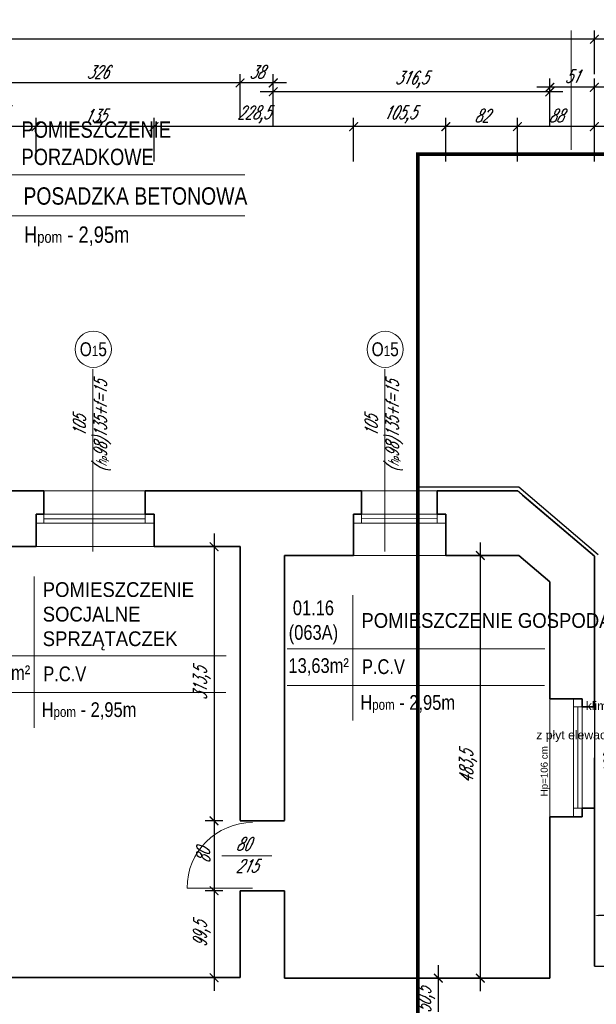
# Model space of a CAD drawing. Header units: millimetres. Extents: x 402 to 79005, y -7782 to 89952.
# Tile 231 of 256: x 25335 to 25995, y 36707 to 37833. Entities that reach past the tile are written whole.
import ezdxf
from ezdxf import colors
from ezdxf.entities.mleader import LeaderData, LeaderLine
from ezdxf.math import Vec2, Vec3

# ---------------------------------------------------------------- set-up
doc = ezdxf.new("R2010")
doc.units = ezdxf.units.MM
doc.header["$LTSCALE"] = 10
doc.linetypes.add('DASHED', pattern=[19.05, 12.7, -6.35])
doc.layers.get('0').update_dxf_attribs({"lineweight": 0})
doc.layers.get('Defpoints').update_dxf_attribs({"color": 253})
for name, color, linetype, lineweight in [('01 parter - ściany', 253, 'Continuous', 35), ('03-01_okna', 253, 'Continuous', 15), ('03_drzwi', 253, 'Continuous', 15), ('04-1_widok', 253, 'Continuous', 5), ('05-01_wymiary', 253, 'Continuous', 5), ('05-03_opis', 253, 'Continuous', 5), ('0_A_GRANICA OPRACOWANIA', 1, 'Continuous', 0), ('0_A_WYMIAROWANIE', 1, 'Continuous', 5), ('0_A_ŚCIANY ', 253, 'Continuous', 30), ('0_OPISY', 1, 'Continuous', 0)]:
    doc.layers.add(name, color=color, linetype=linetype, lineweight=lineweight)
doc.styles.add('ariel', font='ARIAL.TTF', dxfattribs={"width": 0.8})
doc.styles.add('ariel_wym', font='simplex.shx', dxfattribs={"width": 0.65, "oblique": 25})
doc.styles.add('SIMPLEXD', font='simplex.shx', dxfattribs={"width": 0.6})
doc.styles.get("Standard").update_dxf_attribs({"font": 'arial.ttf'})
doc.dimstyles.new('1-100', dxfattribs={"dimtxt": 16, "dimasz": 5, "dimexe": 0, "dimexo": 0, "dimgap": 5, "dimtad": 1, "dimdec": 1, "dimtxsty": 'SIMPLEXD', "dimcen": 5, "dimclrt": 256, "dimadec": 0, "dimazin": 0, "dimtfac": 1, "dimtdec": 0, "dimtix": 1, "dimtmove": 1, "dimatfit": 3, "dimldrblk": 'LP', "dimfxl": 0, "dimarcsym": 0})
doc.dimstyles.new('ariel 50', dxfattribs={"dimtxt": 15, "dimasz": 10, "dimexe": 10, "dimexo": 0, "dimgap": 5, "dimtad": 1, "dimdec": 1, "dimrnd": 0.5, "dimtxsty": 'ariel_wym', "dimblk": 'ARCHTICK', "dimcen": 2.5, "dimdle": 15, "dimazin": 0, "dimtfac": 1, "dimtdec": 1, "dimtix": 1, "dimtmove": 0, "dimatfit": 3, "dimldrblk": 'DOT', "dimfxl": 0, "dimarcsym": 0})
doc.dimstyles.new('ariel 50 wnętrze', dxfattribs={"dimtxt": 15, "dimasz": 10, "dimexe": 10, "dimexo": 0, "dimgap": 5, "dimtad": 1, "dimdec": 1, "dimrnd": 0.5, "dimtxsty": 'ariel_wym', "dimblk": 'ARCHTICK', "dimcen": 2.5, "dimdle": 15, "dimazin": 0, "dimtfac": 1, "dimtdec": 1, "dimtix": 1, "dimtmove": 0, "dimatfit": 3, "dimldrblk": 'DOT', "dimfxl": 0, "dimarcsym": 0})

# ---------------------------------------------------------------- blocks, each defined once
blk = doc.blocks.new('_ArchTick')
at = {"color": 0, "linetype": 'ByBlock', "const_width": 0.15}
blk.add_lwpolyline([(-0.5, -0.5), (0.5, 0.5)], dxfattribs=at)
blk = doc.blocks.new('*D160')
at = {"layer": '05-01_wymiary', "color": 0, "lineweight": -2}
for p, q in [((25904.6, 37670.5), (25904.6, 37720.5)), ((25992.7, 37670.5), (25992.7, 37720.5)), ((26007.7, 37710.5), (25889.6, 37710.5))]:
    blk.add_line(p, q, dxfattribs=at)
at = {"layer": 'Defpoints', "color": 0, "lineweight": 0}
for p in [(25904.6, 37710.5), (25904.6, 37294), (25992.7, 37219.1)]:
    blk.add_point(p, dxfattribs=at)
at = {"layer": '05-01_wymiary', "color": 0, "lineweight": -2, "xscale": 10, "yscale": 10, "zscale": 10, "rotation": 180}
blk.add_blockref('_ArchTick', (25904.6, 37710.5), dxfattribs=at)
at = {"layer": '05-01_wymiary', "color": 0, "lineweight": -2, "xscale": 10, "yscale": 10, "zscale": 10}
blk.add_blockref('_ArchTick', (25992.7, 37710.5), dxfattribs=at)
at = {"layer": '05-01_wymiary', "color": 0, "insert": (25948.7, 37723), "char_height": 15, "attachment_point": 5, "style": 'ariel_wym'}
blk.add_mtext('88', dxfattribs=at)
blk = doc.blocks.new('_Dot')
at = {"color": 0, "linetype": 'ByBlock', "lineweight": -2}
blk.add_line((-0.5, 0), (-1, 0), dxfattribs=at)
at = {"color": 0, "linetype": 'ByBlock', "const_width": 0.5}
blk.add_lwpolyline([(-0.25, 0, 1), (0.25, 0, 1)], format="xyb", close=True, dxfattribs=at)
blk = doc.blocks.new('*D161')
at = {"layer": '05-01_wymiary', "color": 0, "lineweight": -2}
for p, q in [((25822.8, 37670.5), (25822.8, 37720.5)), ((25904.6, 37670.5), (25904.6, 37720.5)), ((25919.6, 37710.5), (25807.8, 37710.5))]:
    blk.add_line(p, q, dxfattribs=at)
at = {"layer": 'Defpoints', "color": 0, "lineweight": 0}
for p in [(25822.8, 37710.5), (25904.6, 37294), (25822.8, 37219.9)]:
    blk.add_point(p, dxfattribs=at)
at = {"layer": '05-01_wymiary', "color": 0, "lineweight": -2, "xscale": 10, "yscale": 10, "zscale": 10, "rotation": 180}
blk.add_blockref('_ArchTick', (25822.8, 37710.5), dxfattribs=at)
at = {"layer": '05-01_wymiary', "color": 0, "lineweight": -2, "xscale": 10, "yscale": 10, "zscale": 10}
blk.add_blockref('_ArchTick', (25904.6, 37710.5), dxfattribs=at)
at = {"layer": '05-01_wymiary', "color": 0, "insert": (25863.7, 37723), "char_height": 15, "attachment_point": 5, "style": 'ariel_wym'}
blk.add_mtext('82', dxfattribs=at)
blk = doc.blocks.new('*D162')
at = {"layer": '05-01_wymiary', "color": 0, "lineweight": -2}
for p, q in [((25717.2, 37670.5), (25717.2, 37720.5)), ((25822.8, 37670.5), (25822.8, 37720.5)), ((25837.8, 37710.5), (25702.2, 37710.5))]:
    blk.add_line(p, q, dxfattribs=at)
at = {"layer": 'Defpoints', "color": 0, "lineweight": 0}
for p in [(25717.2, 37710.5), (25717.2, 37220), (25822.8, 37219.9)]:
    blk.add_point(p, dxfattribs=at)
at = {"layer": '05-01_wymiary', "color": 0, "lineweight": -2, "xscale": 10, "yscale": 10, "zscale": 10, "rotation": 180}
blk.add_blockref('_ArchTick', (25717.2, 37710.5), dxfattribs=at)
at = {"layer": '05-01_wymiary', "color": 0, "lineweight": -2, "xscale": 10, "yscale": 10, "zscale": 10}
blk.add_blockref('_ArchTick', (25822.8, 37710.5), dxfattribs=at)
at = {"layer": '05-01_wymiary', "color": 0, "insert": (25770, 37724.4), "char_height": 15, "attachment_point": 5, "style": 'ariel_wym'}
blk.add_mtext('105,5', dxfattribs=at)
blk = doc.blocks.new('*D163')
at = {"layer": '05-01_wymiary', "color": 0, "lineweight": -2}
for p, q in [((25488.8, 37670.5), (25488.8, 37720.5)), ((25717.2, 37670.5), (25717.2, 37720.5)), ((25732.2, 37710.5), (25473.8, 37710.5))]:
    blk.add_line(p, q, dxfattribs=at)
at = {"layer": 'Defpoints', "color": 0}
for p in [(25488.8, 37710.5), (25488.8, 37230), (25717.2, 37220)]:
    blk.add_point(p, dxfattribs=at)
at = {"layer": '05-01_wymiary', "color": 0, "lineweight": -2, "xscale": 10, "yscale": 10, "zscale": 10, "rotation": 180}
blk.add_blockref('_ArchTick', (25488.8, 37710.5), dxfattribs=at)
at = {"layer": '05-01_wymiary', "color": 0, "lineweight": -2, "xscale": 10, "yscale": 10, "zscale": 10}
blk.add_blockref('_ArchTick', (25717.2, 37710.5), dxfattribs=at)
at = {"layer": '05-01_wymiary', "color": 0, "insert": (25603, 37724.4), "char_height": 15, "attachment_point": 5, "style": 'ariel_wym'}
blk.add_mtext('228,5', dxfattribs=at)
blk = doc.blocks.new('*D164')
at = {"layer": '05-01_wymiary', "color": 0, "lineweight": -2}
for p, q in [((25353.8, 37670.5), (25353.8, 37720.5)), ((25488.8, 37670.5), (25488.8, 37720.5)), ((25503.8, 37710.5), (25338.8, 37710.5))]:
    blk.add_line(p, q, dxfattribs=at)
at = {"layer": 'Defpoints', "color": 0}
for p in [(25353.8, 37710.5), (25353.8, 37230), (25488.8, 37230)]:
    blk.add_point(p, dxfattribs=at)
at = {"layer": '05-01_wymiary', "color": 0, "lineweight": -2, "xscale": 10, "yscale": 10, "zscale": 10, "rotation": 180}
blk.add_blockref('_ArchTick', (25353.8, 37710.5), dxfattribs=at)
at = {"layer": '05-01_wymiary', "color": 0, "lineweight": -2, "xscale": 10, "yscale": 10, "zscale": 10}
blk.add_blockref('_ArchTick', (25488.8, 37710.5), dxfattribs=at)
at = {"layer": '05-01_wymiary', "color": 0, "insert": (25421.3, 37723), "char_height": 15, "attachment_point": 5, "style": 'ariel_wym'}
blk.add_mtext('135', dxfattribs=at)
blk = doc.blocks.new('*D165')
at = {"layer": '05-01_wymiary', "color": 0, "lineweight": -2}
for p, q in [((25261.2, 37670.5), (25261.2, 37720.5)), ((25353.8, 37670.5), (25353.8, 37720.5)), ((25368.8, 37710.5), (25246.2, 37710.5))]:
    blk.add_line(p, q, dxfattribs=at)
at = {"layer": 'Defpoints', "color": 0}
for p in [(25261.2, 37710.5), (25261.2, 37294), (25353.8, 37230)]:
    blk.add_point(p, dxfattribs=at)
at = {"layer": '05-01_wymiary', "color": 0, "lineweight": -2, "xscale": 10, "yscale": 10, "zscale": 10, "rotation": 180}
blk.add_blockref('_ArchTick', (25261.2, 37710.5), dxfattribs=at)
at = {"layer": '05-01_wymiary', "color": 0, "lineweight": -2, "xscale": 10, "yscale": 10, "zscale": 10}
blk.add_blockref('_ArchTick', (25353.8, 37710.5), dxfattribs=at)
at = {"layer": '05-01_wymiary', "color": 0, "insert": (25307.5, 37724.4), "char_height": 15, "attachment_point": 5, "style": 'ariel_wym'}
blk.add_mtext('92,5', dxfattribs=at)
blk = doc.blocks.new('*D176')
at = {"layer": '05-01_wymiary', "color": 0, "lineweight": -2}
for p, q in [((25941.7, 37715.5), (25941.7, 37765.5)), ((25992.7, 37715.5), (25992.7, 37765.5)), ((26007.7, 37755.5), (25926.7, 37755.5))]:
    blk.add_line(p, q, dxfattribs=at)
at = {"layer": 'Defpoints', "color": 0, "lineweight": 0}
for p in [(25941.7, 37755.5), (25992.7, 37219.1), (25941.7, 37189.7)]:
    blk.add_point(p, dxfattribs=at)
at = {"layer": '05-01_wymiary', "color": 0, "lineweight": -2, "xscale": 10, "yscale": 10, "zscale": 10, "rotation": 180}
blk.add_blockref('_ArchTick', (25941.7, 37755.5), dxfattribs=at)
at = {"layer": '05-01_wymiary', "color": 0, "lineweight": -2, "xscale": 10, "yscale": 10, "zscale": 10}
blk.add_blockref('_ArchTick', (25992.7, 37755.5), dxfattribs=at)
at = {"layer": '05-01_wymiary', "color": 0, "insert": (25967.2, 37768), "char_height": 15, "attachment_point": 5, "style": 'ariel_wym'}
blk.add_mtext('51', dxfattribs=at)
blk = doc.blocks.new('*D177')
at = {"layer": '05-01_wymiary', "color": 0, "lineweight": -2}
for p, q in [((25625.2, 37710.4), (25625.2, 37760.4)), ((25941.7, 37710.4), (25941.7, 37760.4)), ((25956.7, 37750.4), (25610.2, 37750.4))]:
    blk.add_line(p, q, dxfattribs=at)
at = {"layer": 'Defpoints', "color": 0, "lineweight": 0}
for p in [(25625.2, 37750.4), (25625.2, 37219.9), (25941.7, 37189.7)]:
    blk.add_point(p, dxfattribs=at)
at = {"layer": '05-01_wymiary', "color": 0, "lineweight": -2, "xscale": 10, "yscale": 10, "zscale": 10, "rotation": 180}
blk.add_blockref('_ArchTick', (25625.2, 37750.4), dxfattribs=at)
at = {"layer": '05-01_wymiary', "color": 0, "lineweight": -2, "xscale": 10, "yscale": 10, "zscale": 10}
blk.add_blockref('_ArchTick', (25941.7, 37750.4), dxfattribs=at)
at = {"layer": '05-01_wymiary', "color": 0, "insert": (25783.4, 37764.3), "char_height": 15, "attachment_point": 5, "style": 'ariel_wym'}
blk.add_mtext('316,5', dxfattribs=at)
blk = doc.blocks.new('*D178')
at = {"layer": '05-01_wymiary', "color": 0, "lineweight": -2}
for p, q in [((25587.2, 37720.5), (25587.2, 37770.5)), ((25625.2, 37720.5), (25625.2, 37770.5)), ((25640.2, 37760.5), (25572.2, 37760.5))]:
    blk.add_line(p, q, dxfattribs=at)
at = {"layer": 'Defpoints', "color": 0}
for p in [(25587.2, 37760.5), (25587.2, 37230), (25625.2, 37219.9)]:
    blk.add_point(p, dxfattribs=at)
at = {"layer": '05-01_wymiary', "color": 0, "lineweight": -2, "xscale": 10, "yscale": 10, "zscale": 10, "rotation": 180}
blk.add_blockref('_ArchTick', (25587.2, 37760.5), dxfattribs=at)
at = {"layer": '05-01_wymiary', "color": 0, "lineweight": -2, "xscale": 10, "yscale": 10, "zscale": 10}
blk.add_blockref('_ArchTick', (25625.2, 37760.5), dxfattribs=at)
at = {"layer": '05-01_wymiary', "color": 0, "insert": (25606.2, 37773), "char_height": 15, "attachment_point": 5, "style": 'ariel_wym'}
blk.add_mtext('38', dxfattribs=at)
blk = doc.blocks.new('*D179')
at = {"layer": '05-01_wymiary', "color": 0, "lineweight": -2}
for p, q in [((25261.2, 37720.5), (25261.2, 37770.5)), ((25587.2, 37720.5), (25587.2, 37770.5)), ((25602.2, 37760.5), (25246.2, 37760.5))]:
    blk.add_line(p, q, dxfattribs=at)
at = {"layer": 'Defpoints', "color": 0}
for p in [(25261.2, 37760.5), (25261.2, 37294), (25587.2, 37230)]:
    blk.add_point(p, dxfattribs=at)
at = {"layer": '05-01_wymiary', "color": 0, "lineweight": -2, "xscale": 10, "yscale": 10, "zscale": 10, "rotation": 180}
blk.add_blockref('_ArchTick', (25261.2, 37760.5), dxfattribs=at)
at = {"layer": '05-01_wymiary', "color": 0, "lineweight": -2, "xscale": 10, "yscale": 10, "zscale": 10}
blk.add_blockref('_ArchTick', (25587.2, 37760.5), dxfattribs=at)
at = {"layer": '05-01_wymiary', "color": 0, "insert": (25424.2, 37773), "char_height": 15, "attachment_point": 5, "style": 'ariel_wym'}
blk.add_mtext('326', dxfattribs=at)
blk = doc.blocks.new('*D186')
at = {"layer": '05-01_wymiary', "color": 0, "lineweight": -2}
for p, q in [((26007.7, 37810.5), (23878.7, 37810.5)), ((23893.7, 37770.5), (23893.7, 37820.5)), ((25992.7, 37770.5), (25992.7, 37820.5))]:
    blk.add_line(p, q, dxfattribs=at)
at = {"layer": 'Defpoints', "color": 0, "lineweight": 0}
for p in [(23893.7, 37810.5), (23893.7, 37254.1), (25992.7, 37219.1)]:
    blk.add_point(p, dxfattribs=at)
at = {"layer": '05-01_wymiary', "color": 0, "lineweight": -2, "xscale": 10, "yscale": 10, "zscale": 10, "rotation": 180}
blk.add_blockref('_ArchTick', (23893.7, 37810.5), dxfattribs=at)
at = {"layer": '05-01_wymiary', "color": 0, "lineweight": -2, "xscale": 10, "yscale": 10, "zscale": 10}
blk.add_blockref('_ArchTick', (25992.7, 37810.5), dxfattribs=at)
at = {"layer": '05-01_wymiary', "color": 0, "insert": (24943.2, 37823), "char_height": 15, "attachment_point": 5, "style": 'ariel_wym'}
blk.add_mtext('2099', dxfattribs=at)
blk = doc.blocks.new('*D867')
at = {"layer": '05-01_wymiary', "color": 0, "lineweight": -2}
for p, q in [((25557.5, 37245), (25557.5, 36901.4)), ((25567.5, 37230), (25547.5, 37230)), ((25567.5, 36916.4), (25547.5, 36916.4))]:
    blk.add_line(p, q, dxfattribs=at)
at = {"layer": 'Defpoints', "color": 0}
for p in [(25587.2, 37230), (25557.5, 36916.4), (25587.2, 36916.4)]:
    blk.add_point(p, dxfattribs=at)
at = {"layer": '05-01_wymiary', "color": 0, "lineweight": -2, "xscale": 10, "yscale": 10, "zscale": 10}
for p, rotation in [((25557.5, 37230), 90), ((25557.5, 36916.4), 270)]:
    blk.add_blockref('_ArchTick', p, dxfattribs=dict(at, rotation=rotation))
at = {"layer": '05-01_wymiary', "color": 0, "insert": (25543.6, 37073.2), "char_height": 15, "attachment_point": 5, "rotation": 90, "style": 'ariel_wym'}
blk.add_mtext('313,5', dxfattribs=at)
blk = doc.blocks.new('*D868')
at = {"layer": '05-01_wymiary', "color": 0, "lineweight": -2}
for p, q in [((25557.5, 36931.4), (25557.5, 36821.4)), ((25567.5, 36916.4), (25547.5, 36916.4)), ((25567.5, 36836.4), (25547.5, 36836.4))]:
    blk.add_line(p, q, dxfattribs=at)
at = {"layer": 'Defpoints', "color": 0}
for p in [(25587.2, 36916.4), (25557.5, 36836.4), (25587.2, 36836.4)]:
    blk.add_point(p, dxfattribs=at)
at = {"layer": '05-01_wymiary', "color": 0, "lineweight": -2, "xscale": 10, "yscale": 10, "zscale": 10}
for p, rotation in [((25557.5, 36916.4), 90), ((25557.5, 36836.4), 270)]:
    blk.add_blockref('_ArchTick', p, dxfattribs=dict(at, rotation=rotation))
at = {"layer": '05-01_wymiary', "color": 0, "insert": (25545, 36876.4), "char_height": 15, "attachment_point": 5, "rotation": 90, "style": 'ariel_wym'}
blk.add_mtext('80', dxfattribs=at)
blk = doc.blocks.new('*D869')
at = {"layer": '05-01_wymiary', "color": 0, "lineweight": -2}
for p, q in [((25862.2, 36721.4), (25862.2, 37234.9)), ((25872.2, 37219.9), (25852.2, 37219.9)), ((25872.2, 36736.4), (25852.2, 36736.4))]:
    blk.add_line(p, q, dxfattribs=at)
at = {"layer": 'Defpoints', "color": 0, "lineweight": 0}
for p in [(25862.2, 37219.9), (25874, 37219.9), (25941.7, 36736.4)]:
    blk.add_point(p, dxfattribs=at)
at = {"layer": '05-01_wymiary', "color": 0, "lineweight": -2, "xscale": 10, "yscale": 10, "zscale": 10}
for p, rotation in [((25862.2, 37219.9), 90), ((25862.2, 36736.4), 270)]:
    blk.add_blockref('_ArchTick', p, dxfattribs=dict(at, rotation=rotation))
at = {"layer": '05-01_wymiary', "color": 0, "insert": (25848.3, 36978.2), "char_height": 15, "attachment_point": 5, "rotation": 90, "style": 'ariel_wym'}
blk.add_mtext('483,5', dxfattribs=at)
blk = doc.blocks.new('*D352')
at = {"layer": '05-01_wymiary', "color": 0, "lineweight": -2}
for p, q in [((25814.1, 36751.4), (25814.1, 36671)), ((25824.1, 36736.4), (25804.1, 36736.4)), ((25824.1, 36686), (25804.1, 36686))]:
    blk.add_line(p, q, dxfattribs=at)
at = {"layer": 'Defpoints', "color": 0, "lineweight": 0}
for p in [(25941.7, 36736.4), (25814.1, 36686), (25854.2, 36686)]:
    blk.add_point(p, dxfattribs=at)
at = {"layer": '05-01_wymiary', "color": 0, "lineweight": -2, "xscale": 10, "yscale": 10, "zscale": 10}
for p, rotation in [((25814.1, 36736.4), 90), ((25814.1, 36686), 270)]:
    blk.add_blockref('_ArchTick', p, dxfattribs=dict(at, rotation=rotation))
at = {"layer": '05-01_wymiary', "color": 0, "insert": (25800.2, 36711.2), "char_height": 15, "attachment_point": 5, "rotation": 90, "style": 'ariel_wym'}
blk.add_mtext('50,5', dxfattribs=at)
blk = doc.blocks.new('*D651')
at = {"layer": '05-01_wymiary', "color": 0, "lineweight": -2}
for p, q in [((25557.5, 36851.4), (25557.5, 36722)), ((25567.5, 36836.4), (25547.5, 36836.4)), ((25567.5, 36737), (25547.5, 36737))]:
    blk.add_line(p, q, dxfattribs=at)
at = {"layer": 'Defpoints', "color": 0}
for p in [(25587.2, 36836.4), (25557.5, 36737), (25587.2, 36737)]:
    blk.add_point(p, dxfattribs=at)
at = {"layer": '05-01_wymiary', "color": 0, "lineweight": -2, "xscale": 10, "yscale": 10, "zscale": 10}
for p, rotation in [((25557.5, 36836.4), 90), ((25557.5, 36737), 270)]:
    blk.add_blockref('_ArchTick', p, dxfattribs=dict(at, rotation=rotation))
at = {"layer": '05-01_wymiary', "color": 0, "insert": (25543.6, 36786.7), "char_height": 15, "attachment_point": 5, "rotation": 90, "style": 'ariel_wym'}
blk.add_mtext('99,5', dxfattribs=at)
blk = doc.blocks.new('*D3719')
at = {"layer": '0_A_WYMIAROWANIE', "color": 0, "lineweight": -2}
for p, q in [((26019.6, 37219.1), (26024.6, 37219.1)), ((26024.6, 37214.1), (26024.6, 36755.1)), ((26019.6, 36750.1), (26024.6, 36750.1))]:
    blk.add_line(p, q, dxfattribs=at)
at = {"layer": '0_A_WYMIAROWANIE', "color": 0, "lineweight": 9}
for points in [[(26025.4, 37214.1), (26023.7, 37214.1), (26024.6, 37219.1)], [(26023.7, 36755.1), (26025.4, 36755.1), (26024.6, 36750.1)]]:
    blk.add_solid(points, dxfattribs=at)
at = {"layer": 'Defpoints', "color": 0, "lineweight": 9}
for p in [(25992.7, 37219.1), (25992.7, 36750.1), (26024.6, 36750.1)]:
    blk.add_point(p, dxfattribs=at)
at = {"layer": '0_A_WYMIAROWANIE', "insert": (26011.6, 36984.6), "char_height": 16, "attachment_point": 5, "rotation": 90, "style": 'SIMPLEXD'}
blk.add_mtext('469', dxfattribs=at)
blk = doc.blocks.new('LP')
for p, q in [((0, 0), (-1, 0)), ((0, 1), (0, 0)), ((0, -1), (0, 0)), ((0, 0), (1, 0))]:
    blk.add_line(p, q)
at = {"const_width": 0.2}
blk.add_lwpolyline([(0.71, 0.71), (-0.71, -0.71)], dxfattribs=at)
blk = doc.blocks.new('*D3725')
at = {"layer": '0_A_WYMIAROWANIE', "color": 0, "lineweight": -2}
for p, q in [((25992.7, 36803.2), (25992.7, 36808.2)), ((26087.7, 36808.2), (25997.7, 36808.2)), ((26092.7, 36803.2), (26092.7, 36808.2))]:
    blk.add_line(p, q, dxfattribs=at)
at = {"layer": '0_A_WYMIAROWANIE', "color": 0, "lineweight": 9}
for points in [[(25997.7, 36809), (25997.7, 36807.3), (25992.7, 36808.2)], [(26087.7, 36807.3), (26087.7, 36809), (26092.7, 36808.2)]]:
    blk.add_solid(points, dxfattribs=at)
at = {"layer": 'Defpoints', "color": 0, "lineweight": 9}
for p in [(25992.7, 36808.2), (26092.7, 36752), (25992.7, 36750.1)]:
    blk.add_point(p, dxfattribs=at)
at = {"layer": '0_A_WYMIAROWANIE', "insert": (26042.7, 36821.2), "char_height": 16, "attachment_point": 5, "style": 'SIMPLEXD'}
blk.add_mtext('100', dxfattribs=at)
blk = doc.blocks.new('*D3739')
at = {"layer": '0_A_WYMIAROWANIE', "color": 0, "lineweight": -2}
for p, q in [((25879.2, 36658), (25879.2, 36653)), ((25884.2, 36653), (26081.2, 36653)), ((26086.2, 36658), (26086.2, 36653))]:
    blk.add_line(p, q, dxfattribs=at)
at = {"layer": '0_A_WYMIAROWANIE', "color": 0, "lineweight": 9}
for points in [[(25884.2, 36653.8), (25884.2, 36652.1), (25879.2, 36653)], [(26081.2, 36652.1), (26081.2, 36653.8), (26086.2, 36653)]]:
    blk.add_solid(points, dxfattribs=at)
at = {"layer": 'Defpoints', "color": 0, "lineweight": 9}
for p in [(26086.2, 36728.6), (25879.2, 36688.6), (26086.2, 36653)]:
    blk.add_point(p, dxfattribs=at)
at = {"layer": '0_A_WYMIAROWANIE', "insert": (25982.7, 36666), "char_height": 16, "attachment_point": 5, "style": 'SIMPLEXD'}
blk.add_mtext('207', dxfattribs=at)

msp = doc.modelspace()

# ---------------------------------------------------------------- linework, layer by layer
at = {"layer": '01 parter - ściany'}
for p, q in [((25362.805, 37294.051), (25261.21, 37294.047)), ((25362.805, 37294.067), (25362.806, 37267.067)), ((25726.18, 37294.08), (25478.831, 37294.057)), ((25478.831, 37294.057), (25478.832, 37267.049)), ((25726.18, 37294.08), (25726.181, 37267.08)), ((25812.823, 37294.049), (25812.824, 37267.049)), ((25904.647, 37294.047), (25812.823, 37294.047)), ((25910.52, 37289.047), (25992.653, 37219.119)), ((25353.835, 37230.046), (25353.835, 37267.068)), ((25362.806, 37267.067), (25353.835, 37267.067)), ((25488.803, 37267.067), (25478.832, 37267.067)), ((25488.835, 37230.047), (25488.832, 37267.048)), ((25488.835, 37230.046), (25488.832, 37267.048)), ((25717.21, 37219.956), (25717.21, 37267.081)), ((25726.181, 37267.08), (25717.21, 37267.08)), ((25822.795, 37267.067), (25812.824, 37267.067)), ((25822.828, 37219.922), (25822.824, 37267.048)), ((25822.828, 37219.922), (25822.824, 37267.048)), ((25353.835, 37230.047), (25261.196, 37230.047)), ((25587.21, 37230.047), (25488.835, 37230.047)), ((25587.21, 37230.047), (25587.21, 36916.875)), ((25638.21, 36916.883), (25638.21, 37219.922)), ((25638.21, 37219.922), (25717.21, 37219.922)), ((25822.826, 37219.922), (25906.213, 37219.922)), ((25906.213, 37219.922), (25941.653, 37189.748)), ((25992.654, 37046.934), (25992.653, 37219.119)), ((25941.653, 37055.911), (25941.653, 37189.748)), ((25941.653, 37055.911), (25978.675, 37055.908)), ((25978.672, 37046.936), (25978.673, 37055.908)), ((25992.654, 37046.934), (25978.672, 37046.936)), ((25941.639, 36920.912), (25978.641, 36920.911)), ((25941.639, 36920.911), (25978.641, 36920.911)), ((25941.675, 36736.366), (25941.675, 36920.856)), ((25992.143, 36930.91), (25978.643, 36930.911)), ((25978.659, 36920.939), (25978.66, 36930.911)), ((25992.654, 36750.119), (25992.65, 36930.909)), ((25587.21, 36916.422), (25638.21, 36916.422)), ((25587.21, 36836.422), (25638.21, 36836.422)), ((25587.21, 36836.422), (25587.21, 36737.047)), ((25638.21, 36736.422), (25638.21, 36836.422)), ((25587.21, 36737.047), (25261.09, 36737.047)), ((25638.21, 36736.422), (25941.675, 36736.422))]:
    msp.add_line(p, q, dxfattribs=at)
at = {"layer": '03-01_okna', "linetype": 'Continuous', "lineweight": 0}
for p, q in [((25362.808, 37294.065), (25478.831, 37294.057)), ((25726.18, 37294.08), (25812.823, 37294.047)), ((25362.806, 37267.067), (25362.805, 37257.067)), ((25478.831, 37262.049), (25362.805, 37262.067)), ((25478.832, 37267.049), (25362.806, 37267.067)), ((25478.832, 37267.049), (25478.83, 37257.049)), ((25726.181, 37267.08), (25726.18, 37257.08)), ((25812.823, 37262.049), (25726.18, 37262.08)), ((25812.824, 37267.049), (25726.181, 37267.08)), ((25812.824, 37267.049), (25812.822, 37257.049)), ((25488.83, 37257.048), (25353.835, 37257.068)), ((25822.822, 37257.048), (25717.21, 37257.081)), ((25968.641, 36920.913), (25968.675, 37055.909)), ((25978.672, 37046.936), (25968.672, 37046.939)), ((25973.643, 36930.912), (25973.672, 37046.937)), ((25978.643, 36930.911), (25978.672, 37046.936)), ((25992.651, 37046.988), (25992.619, 36930.962)), ((25978.643, 36930.911), (25968.643, 36930.913))]:
    msp.add_line(p, q, dxfattribs=at)
at = {"layer": '03_drzwi'}
for p, q in [((25623.603, 36876.411), (25566.413, 36876.432)), ((25526.537, 36839.422), (25601.537, 36839.422))]:
    msp.add_line(p, q, dxfattribs=at)
msp.add_arc((25601.537, 36839.422), 75, 90, 180, dxfattribs=at)
at = {"layer": '04-1_widok'}
for p, q in [((25353.835, 37230.046), (25488.823, 37230.058)), ((25717.21, 37219.956), (25822.827, 37219.922)), ((25941.689, 37055.967), (25941.653, 36920.967))]:
    msp.add_line(p, q, dxfattribs=at)
at = {"layer": '05-01_wymiary'}
msp.add_line((25966.21, 37820.511), (25966.21, 37684), dxfattribs=at)
at = {"layer": '05-03_opis'}
for p, q in [((25225.802, 37655.251), (25592.784, 37655.251)), ((25226.255, 37608.566), (25592.587, 37608.566)), ((25351.749, 37195.782), (25351.749, 37022.907)), ((25716.407, 37174.696), (25716.407, 37031.129)), ((25641.015, 37113.278), (25936.099, 37113.278)), ((25276.358, 37105.056), (25571.442, 37105.056)), ((25641.015, 37071.26), (25935.626, 37071.26)), ((25276.056, 37063.038), (25570.969, 37063.038))]:
    msp.add_line(p, q, dxfattribs=at)
at = {"layer": '05-03_opis', "lineweight": 0}
for p, q in [((25418.834, 37224.689), (25418.834, 37433.09)), ((25752.824, 37224.685), (25752.824, 37433.086))]:
    msp.add_line(p, q, dxfattribs=at)
for centre in [(25419.334, 37455.779), (25753.324, 37455.775)]:
    msp.add_circle(centre, 20.689, dxfattribs=at)
at = {"layer": '0_A_GRANICA OPRACOWANIA', "color": 1, "linetype": 'DASHED', "const_width": 4}
msp.add_lwpolyline([(25790.687, 37678.946), (26803.781, 37678.946), (26803.781, 36285.024), (25790.687, 36285.024)], close=True, dxfattribs=at)
at = {"layer": '0_A_ŚCIANY ', "lineweight": 30}
for points in [[(25790.687, 37298.555), (25906.303, 37298.546), (25997.153, 37221.198)], [(25812.823, 37294.044), (25904.647, 37294.047)], [(25992.653, 37219.119), (25904.647, 37294.047)], [(25992.653, 37219.119), (25992.653, 36750.119), (26092.653, 36750.119)]]:
    msp.add_lwpolyline(points, dxfattribs=at)

# ---------------------------------------------------------------- texts
at = {"layer": '01 parter - ściany', "insert": (25941.672, 36944.358), "char_height": 8, "width": 160.59049, "attachment_point": 7, "rotation": 90.008499}
msp.add_mtext('Hp=106 cm', dxfattribs=at)
at = {"layer": '03_drzwi', "insert": (25582.37, 36857.367), "char_height": 15, "width": 160.59049, "attachment_point": 7, "rotation": 0.008499, "style": 'ariel_wym'}
msp.add_mtext('80\\P215', dxfattribs=at)
at = {"layer": '05-03_opis', "style": 'ariel'}
for s, insert, char_height, width, attachment_point in [('POMIESZCZENIE \\PPORZADKOWE', (25337.204, 37691.391), 18.73872, 258.2312, 4), (' POSADZKA BETONOWA', (25333.221, 37631.036), 19.83962, 273.40228, 4), ('{\\fArial|b0|i0|c238|p34; H\\H0.7x;pom\\H1.429x; - 2,95m}', (25334.291, 37585.003), 18.73872, 258.2312, 4), ('\\W0.9;{\\fArial|b0|i0|c238|p34;POMIESZCZENIE \\PSOCJALNE\\PSPRZĄTACZEK}', (25361.381, 37150.352), 16.86485, 337.5404, 4), ('{\\fArial|b0|i0|c238|p34;01.16\\P(063A)}', (25671.192, 37143.491), 16.86485, 78.4171, 5), ('\\W0.9;{\\fArial|b0|i0|c238|p34;POMIESZCZENIE GOSPODARCZE}', (25726.039, 37145.495), 16.86485, 337.5404, 4), ('{\\fArial|b0|i0|c238|p34;13,63m²}', (25677.198, 37092.467), 16.86485, 78.4171, 5), ('P.C.V', (25726.73, 37092.665), 16.8648, 232.4081, 4), ('{\\fArial|b0|i0|c238|p34;16,07m²}', (25312.541, 37084.245), 16.86485, 78.4171, 5), ('P.C.V', (25362.073, 37084.443), 16.8648, 232.4081, 4), ('{\\fArial|b0|i0|c238|p34; H\\H0.7x;pom\\H1.429x; - 2,95m}', (25719.622, 37050.054), 16.86485, 232.40808, 4), ('{\\fArial|b0|i0|c238|p34; H\\H0.7x;pom\\H1.429x; - 2,95m}', (25354.965, 37041.832), 16.86485, 232.40808, 4)]:
    msp.add_mtext(s, dxfattribs=dict(at, insert=insert, char_height=char_height, width=width, attachment_point=attachment_point))
at = {"layer": '05-03_opis', "lineweight": 0, "char_height": 15.84, "width": 75.19353, "attachment_point": 5, "style": 'ariel'}
for insert in [(25419.334, 37455.779), (25753.324, 37455.775)]:
    msp.add_mtext('O{\\H0.7576x;1}5', dxfattribs=dict(at, insert=insert))
at = {"layer": '05-03_opis', "lineweight": 0, "char_height": 14.4, "width": 62.66128, "attachment_point": 5, "rotation": 90, "style": 'ariel_wym'}
for insert in [(25417.754, 37367.938), (25751.745, 37367.933)]:
    msp.add_mtext('105\\P({\\H0.8333x;h\\H0.6x;p}98)135+f=15', dxfattribs=dict(at, insert=insert))

# ---------------------------------------------------------------- dimensions: what is measured, and where the dimension line sits
at = {"layer": '05-01_wymiary'}
for base, p2, picture, middle in [((23893.652, 37810.511), (23893.652, 37254.111), '*D186', (24943.152, 37823.011)), ((25941.653, 37755.511), (25941.653, 37189.748), '*D176', (25967.153, 37768.011)), ((25904.647, 37710.511), (25904.647, 37294.047), '*D160', (25948.65, 37723.011))]:
    dim = msp.add_linear_dim(base=base, p1=(25992.653, 37219.119), p2=p2, dimstyle='ariel 50', dxfattribs=at)
    dim.commit()
    dim.dimension.update_dxf_attribs({"geometry": picture, "text_midpoint": middle})
for base, p1, p2, picture, middle in [((25261.21, 37760.511), (25587.21, 37230.047), (25261.21, 37294.047), '*D179', (25424.21, 37773.011)), ((25587.21, 37760.511), (25625.21, 37219.922), (25587.21, 37230.047), '*D178', (25606.21, 37773.011)), ((25625.21, 37750.386), (25941.653, 37189.748), (25625.21, 37219.922), '*D177', (25783.431, 37764.315)), ((25261.21, 37710.511), (25353.835, 37230.046), (25261.21, 37294.047), '*D165', (25307.522, 37724.44)), ((25353.835, 37710.511), (25488.835, 37230.046), (25353.835, 37230.046), '*D164', (25421.335, 37723.011)), ((25488.835, 37710.498), (25717.21, 37219.956), (25488.835, 37230.046), '*D163', (25603.022, 37724.427)), ((25717.21, 37710.511), (25822.828, 37219.922), (25717.21, 37219.956), '*D162', (25770.019, 37724.44)), ((25822.828, 37710.511), (25904.647, 37294.047), (25822.828, 37219.922), '*D161', (25863.737, 37723.011))]:
    dim = msp.add_linear_dim(base=base, p1=p1, p2=p2, dimstyle='ariel 50', override={"dimtmove": 1}, dxfattribs=at)
    dim.commit()
    dim.dimension.update_dxf_attribs({"geometry": picture, "text_midpoint": middle})
for base, p1, p2, picture, middle in [((25557.499, 36916.422), (25587.21, 37230.047), (25587.21, 36916.422), '*D867', (25543.57, 37073.234)), ((25862.195, 37219.922), (25941.675, 36736.422), (25874.047, 37219.922), '*D869', (25848.266, 36978.172))]:
    dim = msp.add_linear_dim(base=base, p1=p1, p2=p2, angle=90, dimstyle='ariel 50 wnętrze', dxfattribs=at)
    dim.commit()
    dim.dimension.update_dxf_attribs({"geometry": picture, "text_midpoint": middle})
for base, p1, p2, picture, middle in [((25557.499, 36836.422), (25587.21, 36916.422), (25587.21, 36836.422), '*D868', (25544.999, 36876.422)), ((25557.499, 36737.047), (25587.21, 36836.422), (25587.21, 36737.047), '*D651', (25543.57, 36786.734)), ((25814.139, 36686.047), (25941.675, 36736.422), (25854.153, 36686.047), '*D352', (25800.21, 36711.234))]:
    dim = msp.add_linear_dim(base=base, p1=p1, p2=p2, angle=90, dimstyle='ariel 50 wnętrze', override={"dimtmove": 1}, dxfattribs=at)
    dim.commit()
    dim.dimension.update_dxf_attribs({"geometry": picture, "text_midpoint": middle})
at = {"layer": '0_A_WYMIAROWANIE', "color": 1}
dim = msp.add_linear_dim(base=(26024.552, 36750.119), p1=(25992.653, 37219.119), p2=(25992.653, 36750.119), angle=90, dimstyle='1-100', dxfattribs=at)
dim.commit()
dim.dimension.update_dxf_attribs({"geometry": '*D3719', "text_midpoint": (26011.552, 36984.619)})
dim = msp.add_linear_dim(base=(25992.653, 36808.174), p1=(26092.653, 36751.961), p2=(25992.653, 36750.119), dimstyle='1-100', dxfattribs=at)
dim.commit()
dim.dimension.update_dxf_attribs({"geometry": '*D3725', "text_midpoint": (26042.653, 36821.174)})
at = {"layer": '0_A_WYMIAROWANIE'}
dim = msp.add_linear_dim(base=(26086.153, 36652.958), p1=(25879.153, 36688.619), p2=(26086.153, 36728.619), dimstyle='1-100', dxfattribs=at)
dim.commit()
dim.dimension.update_dxf_attribs({"geometry": '*D3739', "text_midpoint": (25982.653, 36665.958)})

# ---------------------------------------------------------------- leaders
at = {"layer": '0_OPISY', "color": 5, "lineweight": 0}
ml = msp.add_multileader_mtext('Standard', dxfattribs=at)
ml.set_content('Projektowany kanał \\Pklimatyzacyjno-wentylacyjny \\Pz obudową \\Pz płyt elewacyjnych w kolorze szarym   \\P30x110 cm', color=5)
ml.set_leader_properties()
ml.build(insert=Vec2(0, 0))
ml.multileader.update_dxf_attribs({"dogleg_length": 0.36, "arrow_head_size": 10})
ctx = ml.context
ctx.base_point, ctx.char_height, ctx.arrow_head_size, ctx.landing_gap_size, ctx.plane_origin = Vec3(25927.15, 37064.6), 10, 10, 0.09, Vec3(25818.375, 37100.08)
ctx.text_align_type = 2
notes = []
notes.append((ctx, [(0, (1, 1, 0), (26157.868, 37064.6), (-1, 0), 0.36, [(0, [(26233.953, 36962.3)], 0, [])])]))
ctx.mtext.insert, ctx.mtext.alignment, ctx.mtext.flow_direction = Vec3(26157.418, 37069.688), 3, 5
for ctx, leaders in notes:
    for number, flags, end, landing, length, lines in leaders:
        leader = LeaderData()
        leader.index, (leader.has_last_leader_line, leader.has_dogleg_vector, leader.attachment_direction) = number, flags
        leader.last_leader_point, leader.dogleg_vector, leader.dogleg_length = Vec3(end), Vec3(landing), length
        for number, points, colour, breaks in lines:
            line = LeaderLine()
            line.index, line.vertices, line.color, line.breaks = number, Vec3.list(points), colors.encode_raw_color(colour), breaks
            leader.lines.append(line)
        ctx.leaders.append(leader)

doc.saveas('drawing.dxf')
